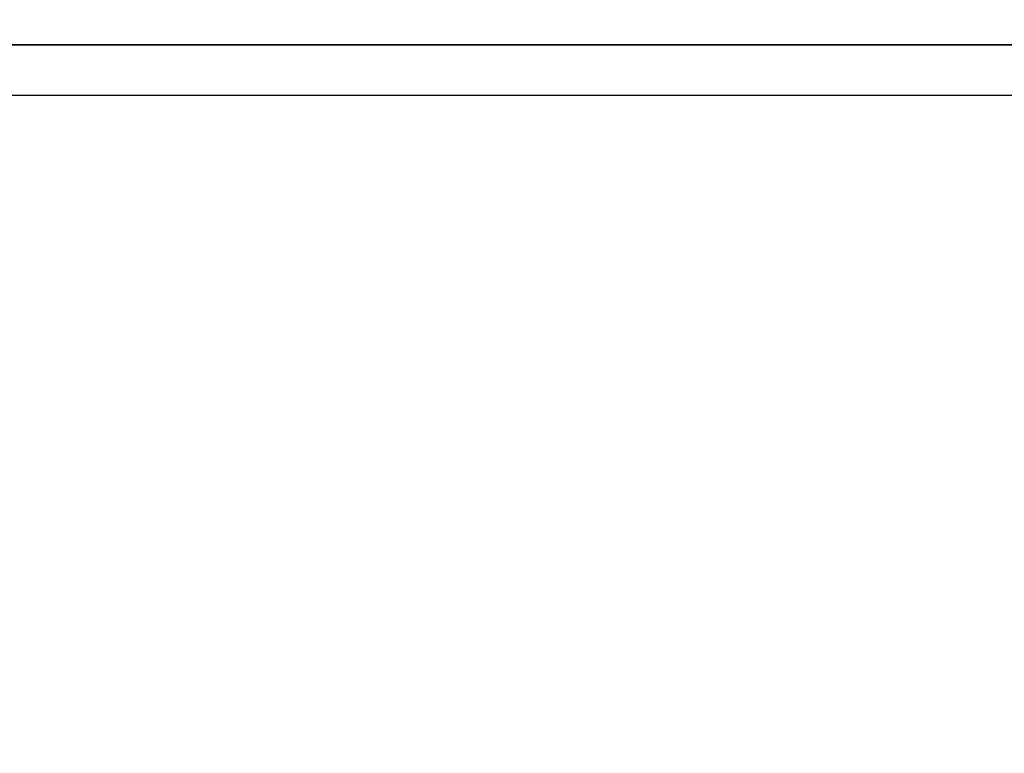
# Model space of a CAD drawing. Header units: inches. Extents: x 8001 to 766003, y -84601 to 563258.
# Tile 149 of 169: x 478436 to 488235, y 286735 to 294038. Entities that reach past the tile are written whole.
import ezdxf

# ---------------------------------------------------------------- set-up
doc = ezdxf.new("R2010")
doc.units = ezdxf.units.IN
doc.header["$MEASUREMENT"] = 0

msp = doc.modelspace()

# ---------------------------------------------------------------- linework, layer by layer
for points in [[(458584.1568194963, 363188.3641886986), (558584.1568194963, 363188.3641886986), (558584.1568194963, 293788.3641886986), (458584.1568194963, 293788.3641886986)], [(458584.1568194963, 293788.3641886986), (558584.1568194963, 293788.3641886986), (558584.1568194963, 224388.3641886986), (458584.1568194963, 224388.3641886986)], [(460584.1568194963, 293288.3641886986), (558084.1568194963, 293288.3641886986), (558084.1568194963, 224888.3641886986), (460584.1568194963, 224888.3641886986)]]:
    msp.add_lwpolyline(points, close=True)

doc.saveas('drawing.dxf')
